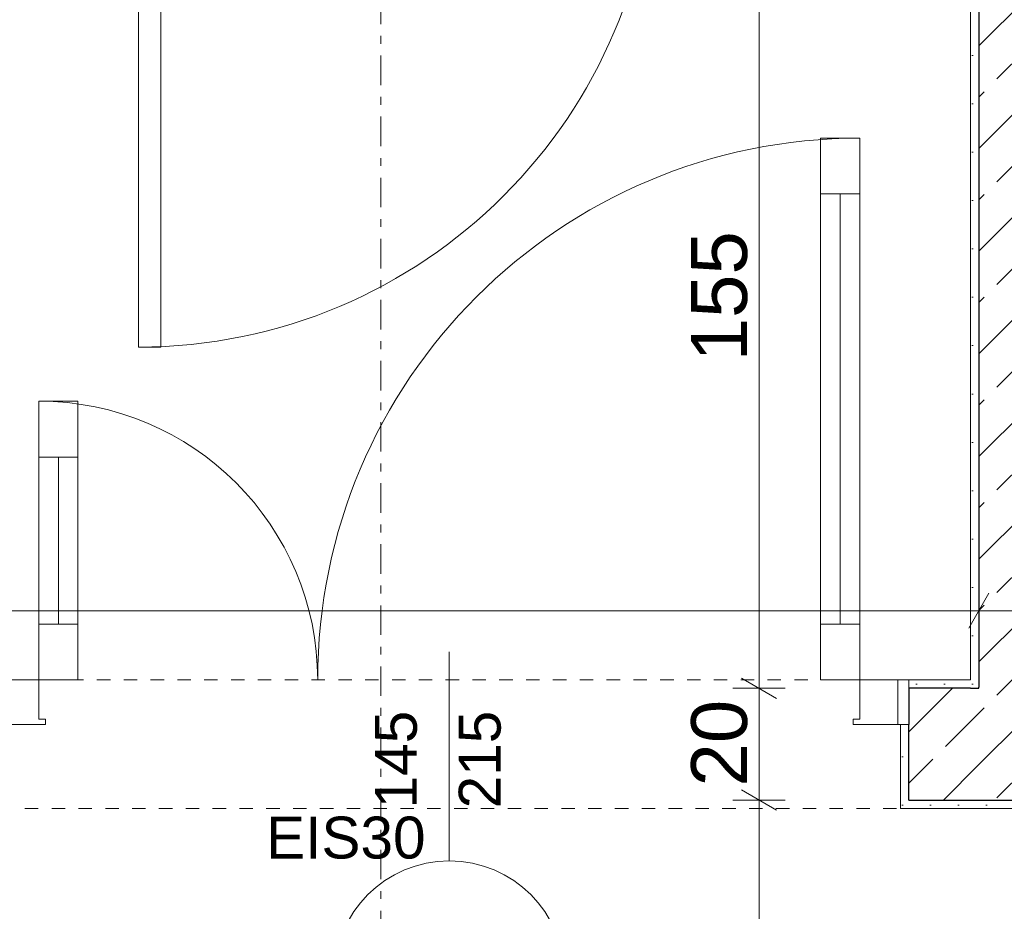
# Model space of a CAD drawing. Extents: x 100 to 2982, y 37 to 2050.
# Tile 74 of 135: x 1093 to 1269, y 1442 to 1601. Entities that reach past the tile are written whole.
import ezdxf
from ezdxf.xclip import XClip

# ---------------------------------------------------------------- set-up
doc = ezdxf.new("R2010")
doc.units = 0
doc.header["$MEASUREMENT"] = 0
doc.header["$XCLIPFRAME"] = 0
doc.linetypes.add('Przerywana', pattern=[24, 12, -12])
doc.linetypes.add('Przerywana podwójnie', pattern=[54.680554, 26.458333, -10.583333, 7.055556, -10.583333])
for name, color, linetype in [('299-A Wymiary Opisy', 7, 'Continuous'), ('410-K Osie', 7, 'Continuous'), ('420-K Ściany', 7, 'Continuous'), ('820-G Rysunki Obrazki', 7, 'Continuous'), ('Drzwi ARCHICAD', 7, 'Continuous'), ('Znaczniki drzwi ARCHICADa', 7, 'Continuous')]:
    doc.layers.add(name, color=color, linetype=linetype)
doc.styles.add('STYL_AUTOMATYCZNY_3', font='txt')
doc.styles.add('STYL_AUTOMATYCZNY_7', font='txt')
pattern_1 = [(45, (-18316.349, -206.526), (-9.192388, 9.192388), []), (45, (-18320.945, -201.929), (-9.192388, 9.192388), [9.75, -3.25])]
pattern_2 = [(0, (-18316.349, -206.5255), (0, 8.660254), [0, -5]), (0, (-18313.849, -202.195), (0, 8.660254), [0, -5])]

# ---------------------------------------------------------------- blocks, each defined once
blk = doc.blocks.new('Rysunek_1_1', base_point=(-18316.35, -206.53))
at = {"layer": '420-K Ściany', "linetype": 'Continuous', "lineweight": 5}
h = blk.add_hatch(dxfattribs=at)
h.set_pattern_fill('Beton_zbrojony_0001', color=170, style=0, pattern_type=2)
h.set_pattern_definition(pattern_1)
h.paths.add_polyline_path([(1288.8, 1481.51), (1288.8, 1801.51), (1264.8, 1801.51), (1264.8, 1481.73), (1265.06, 1481.51)])
h = blk.add_hatch(dxfattribs=at)
h.set_pattern_fill('Tynk_0001', color=180, style=0, pattern_type=2)
h.set_pattern_definition(pattern_2)
h.paths.add_polyline_path([(1263.3, 1635.01), (1263.3, 1483.01), (1264.8, 1483.01), (1264.8, 1635.01)])
h = blk.add_hatch(dxfattribs=at)
h.set_pattern_fill('Tynk_0001', color=180, style=0, pattern_type=2)
h.set_pattern_definition(pattern_2)
h.paths.add_polyline_path([(1252.3, 1481.51), (1263.3, 1481.51), (1263.3, 1483.01), (1252.3, 1483.01)])
h = blk.add_hatch(dxfattribs=at)
h.set_pattern_fill('Tynk_0001', color=180, style=0, pattern_type=2)
h.set_pattern_definition(pattern_2)
h.paths.add_polyline_path([(1263.3, 1483.01), (1263.3, 1481.51), (1264.8, 1481.51), (1264.8, 1481.73)])
h = blk.add_hatch(dxfattribs=at)
h.set_pattern_fill('Tynk_0001', color=180, style=0, pattern_type=2)
h.set_pattern_definition(pattern_2)
h.paths.add_polyline_path([(1263.3, 1483.01), (1264.8, 1481.73), (1264.8, 1483.01)])
h = blk.add_hatch(dxfattribs=at)
h.set_pattern_fill('Beton_zbrojony_0001', color=170, style=0, pattern_type=2)
h.set_pattern_definition(pattern_1)
h.paths.add_polyline_path([(1252.3, 1481.51), (1252.3, 1475.01), (1252.3, 1461.51), (1264.8, 1461.51), (1264.8, 1481.51)])
h = blk.add_hatch(dxfattribs=at)
h.set_pattern_fill('Beton_zbrojony_0001', color=170, style=0, pattern_type=2)
h.set_pattern_definition(pattern_1)
h.paths.add_polyline_path([(1264.8, 1481.51), (1265.06, 1481.51), (1264.8, 1481.73)])
h = blk.add_hatch(dxfattribs=at)
h.set_pattern_fill('Beton_zbrojony_0001', color=170, style=0, pattern_type=2)
h.set_pattern_definition(pattern_1)
h.paths.add_polyline_path([(1264.8, 1461.51), (1288.54, 1461.51), (1265.06, 1481.51), (1264.8, 1481.51)])
h = blk.add_hatch(dxfattribs=at)
h.set_pattern_fill('Beton_zbrojony_0001', color=170, style=0, pattern_type=2)
h.set_pattern_definition(pattern_1)
h.paths.add_polyline_path([(1265.06, 1481.51), (1288.54, 1461.51), (1288.8, 1461.51), (1288.8, 1481.51)])
h = blk.add_hatch(dxfattribs=at)
h.set_pattern_fill('Tynk_0001', color=180, style=0, pattern_type=2)
h.set_pattern_definition(pattern_2)
h.paths.add_polyline_path([(1250.8, 1460.01), (1252.3, 1460.01), (1252.3, 1461.51), (1252.3, 1475.01), (1250.8, 1475.01)])
h = blk.add_hatch(dxfattribs=at)
h.set_pattern_fill('Tynk_0001', color=180, style=0, pattern_type=2)
h.set_pattern_definition(pattern_2)
h.paths.add_polyline_path([(1252.3, 1460.01), (1288.8, 1460.01), (1288.8, 1461.29), (1288.54, 1461.51), (1252.3, 1461.51)])
at = {"layer": '299-A Wymiary Opisy', "color": 85, "linetype": 'Continuous', "lineweight": 13, "ltscale": 0.2}
for p, q in [((1225.47, 1481.51), (1225.47, 1636.51)), ((1264.8, 1490.72), (1264.8, 1500.09)), ((664.8, 1495.4), (1264.8, 1495.4)), ((1264.8, 1495.4), (1288.8, 1495.4)), ((1230.15, 1481.51), (1220.78, 1481.51)), ((1225.47, 1461.51), (1225.47, 1481.51)), ((1230.15, 1461.51), (1220.78, 1461.51)), ((1225.47, 1289.51), (1225.47, 1461.51))]:
    blk.add_line(p, q, dxfattribs=at)
at = {"layer": '299-A Wymiary Opisy', "color": 45, "linetype": 'Continuous', "lineweight": 15, "ltscale": 0.2}
for p, q in [((1266.61, 1498.53), (1263, 1492.28)), ((1222.34, 1483.31), (1228.59, 1479.7)), ((1222.34, 1463.31), (1228.59, 1459.7))]:
    blk.add_line(p, q, dxfattribs=at)
at = {"layer": '410-K Osie', "color": 101, "linetype": 'Przerywana podwójnie', "lineweight": 5, "ltscale": 0.2}
blk.add_line((1157.8, 1813.51), (1157.8, 529.46), dxfattribs=at)
blk.add_line((1157.8, 1813.51), (1157.8, 529.46), dxfattribs=at)
at = {"layer": '420-K Ściany', "color": 27, "linetype": 'Continuous', "lineweight": 25, "ltscale": 0.2}
for p, q in [((1264.8, 1636.51), (1264.8, 1481.73)), ((1263.3, 1481.51), (1252.3, 1481.51)), ((1252.3, 1481.51), (1252.3, 1475.01)), ((1263.3, 1481.51), (1264.8, 1481.51)), ((1263.3, 1481.51), (1264.8, 1481.51)), ((1264.8, 1481.51), (1264.8, 1481.73)), ((1252.3, 1461.51), (1252.3, 1475.01)), ((1252.3, 1461.51), (1264.8, 1461.51)), ((1264.8, 1461.51), (1288.54, 1461.51)), ((1264.8, 1461.51), (1288.54, 1461.51))]:
    blk.add_line(p, q, dxfattribs=at)
at = {"layer": '420-K Ściany', "color": 47, "linetype": 'Continuous', "lineweight": 15, "ltscale": 0.2}
for p, q in [((1252.3, 1483.01), (1252.3, 1481.51)), ((1250.8, 1475.01), (1250.8, 1460.01)), ((1252.3, 1475.01), (1250.8, 1475.01)), ((1252.3, 1460.01), (1250.8, 1460.01))]:
    blk.add_line(p, q, dxfattribs=at)
at = {"layer": '420-K Ściany', "color": 47, "linetype": 'Continuous', "lineweight": 15, "ltscale": 0.2, "flags": 128}
for points in [[(1263.3, 1635.01), (1263.3, 1483.01)], [(1263.3, 1483.01), (1252.3, 1483.01)], [(1252.3, 1460.01), (1288.8, 1460.01)]]:
    blk.add_lwpolyline(points, dxfattribs=at)
at = {"layer": 'Drzwi ARCHICAD', "color": 3, "linetype": 'Continuous', "lineweight": 13, "ltscale": 0.2}
for p, q in [((1114.44, 1542.61), (1114.44, 1635.01)), ((1118.44, 1635.01), (1118.44, 1542.61)), ((1236.5, 1570.01), (1236.5, 1580.01)), ((1236.5, 1580.01), (1243.5, 1580.01)), ((1243.5, 1580.01), (1243.5, 1570.01)), ((1243.5, 1570.01), (1236.5, 1570.01)), ((1240, 1570.01), (1240, 1493.01)), ((1118.44, 1542.61), (1114.44, 1542.61)), ((1096.6, 1532.91), (1096.6, 1522.91)), ((1103.6, 1532.91), (1096.6, 1532.91)), ((1103.6, 1522.91), (1103.6, 1532.91)), ((1096.6, 1522.91), (1103.6, 1522.91)), ((1100.1, 1522.91), (1100.1, 1493.01)), ((1103.6, 1493.01), (1096.6, 1493.01)), ((1096.6, 1493.01), (1096.6, 1483.01)), ((1103.6, 1483.01), (1103.6, 1493.01)), ((1236.5, 1483.01), (1236.5, 1493.01)), ((1236.5, 1493.01), (1243.5, 1493.01)), ((1243.5, 1493.01), (1243.5, 1483.01)), ((1096.6, 1483.01), (1103.6, 1483.01)), ((1243.5, 1483.01), (1236.5, 1483.01))]:
    blk.add_line(p, q, dxfattribs=at)
at = {"layer": 'Drzwi ARCHICAD', "color": 3, "linetype": 'Przerywana', "lineweight": 13, "ltscale": 0.2}
for p, q in [((1087.8, 1483.01), (1252.3, 1483.01)), ((1089.3, 1460.01), (1250.8, 1460.01))]:
    blk.add_line(p, q, dxfattribs=at)
at = {"layer": 'Drzwi ARCHICAD', "color": 23, "linetype": 'Continuous', "lineweight": 15, "ltscale": 0.2}
for p, q in [((1096.6, 1483.01), (1089.8, 1483.01)), ((1096.6, 1476.01), (1096.6, 1483.01)), ((1250.3, 1483.01), (1243.5, 1483.01)), ((1243.5, 1483.01), (1243.5, 1476.01)), ((1250.3, 1483.01), (1252.3, 1483.01)), ((1250.3, 1475.01), (1250.3, 1483.01)), ((1252.3, 1483.01), (1252.3, 1475.01)), ((1089.8, 1475.01), (1097.8, 1475.01)), ((1097.8, 1476.01), (1096.6, 1476.01)), ((1097.8, 1475.01), (1097.8, 1476.01)), ((1243.5, 1476.01), (1242.3, 1476.01)), ((1242.3, 1476.01), (1242.3, 1475.01)), ((1242.3, 1475.01), (1250.3, 1475.01)), ((1250.3, 1475.01), (1252.3, 1475.01))]:
    blk.add_line(p, q, dxfattribs=at)
at = {"layer": 'Drzwi ARCHICAD', "color": 47, "linetype": 'Continuous', "lineweight": 15, "ltscale": 0.2}
for p, q in [((1252.3, 1483.01), (1252.3, 1481.51)), ((1252.3, 1483.01), (1252.3, 1481.51)), ((1250.8, 1475.01), (1250.8, 1460.01)), ((1252.3, 1460.01), (1250.8, 1460.01))]:
    blk.add_line(p, q, dxfattribs=at)
at = {"layer": 'Drzwi ARCHICAD', "color": 27, "linetype": 'Continuous', "lineweight": 25, "ltscale": 0.2}
blk.add_line((1252.3, 1481.51), (1252.3, 1475.01), dxfattribs=at)
blk.add_line((1252.3, 1481.51), (1252.3, 1475.01), dxfattribs=at)
at = {"layer": 'Drzwi ARCHICAD', "color": 3, "linetype": 'Continuous', "lineweight": 13, "ltscale": 0.2, "flags": 128}
for points in [[(1240, 1570.01), (1240, 1493.01), (1236.5, 1493.01), (1236.5, 1570.01)], [(1243.5, 1570.01), (1243.5, 1493.01), (1240, 1493.01), (1240, 1570.01)], [(1096.6, 1522.91), (1096.6, 1493.01), (1100.1, 1493.01), (1100.1, 1522.91)], [(1100.1, 1522.91), (1100.1, 1493.01), (1103.6, 1493.01), (1103.6, 1522.91)]]:
    blk.add_lwpolyline(points, close=True, dxfattribs=at)
at = {"layer": 'Drzwi ARCHICAD', "color": 3, "linetype": 'Continuous', "lineweight": 13, "ltscale": 0.2}
for centre, radius, start, end in [((1114.44, 1635.01), 92.4, 270, 0), ((1243.5, 1483.01), 97, 90, 180), ((1096.6, 1483.01), 49.9, 0, 90)]:
    blk.add_arc(centre, radius, start, end, dxfattribs=at)
at = {"layer": 'Znaczniki drzwi ARCHICADa', "color": 45, "linetype": 'Continuous', "lineweight": 15, "ltscale": 0.2}
blk.add_line((1170.05, 1450.61), (1170.05, 1488.01), dxfattribs=at)
at = {"layer": 'Znaczniki drzwi ARCHICADa', "color": 2, "linetype": 'Continuous', "lineweight": 13, "ltscale": 0.2, "flags": 128}
blk.add_lwpolyline([(1149.45, 1430.01, 1), (1190.66, 1430.01, 1)], format="xyb", close=True, dxfattribs=at)
at = {"layer": '299-A Wymiary Opisy', "color": 46, "linetype": 'Continuous', "lineweight": 15, "char_height": 10, "attachment_point": 7, "rotation": 90, "style": 'STYL_AUTOMATYCZNY_7'}
for s, insert, width in [('\\A1;{\\pql;\\fArial|b0|i0|c0|p38;155}', (1223.47, 1540.04), 22.7658), ('\\A1;{\\pql;\\fArial|b0|i0|c0|p38;20}', (1223.47, 1463.92), 15.1772)]:
    blk.add_mtext(s, dxfattribs=dict(at, insert=insert, width=width))
at = {"layer": 'Znaczniki drzwi ARCHICADa', "color": 7, "linetype": 'Continuous', "lineweight": 13, "char_height": 7.5, "attachment_point": 7, "rotation": 90, "style": 'STYL_AUTOMATYCZNY_3'}
for s, insert in [('\\A1;{\\pql;\\pt0;\\fArial|b0|i0|c238|p38;145\\fArial|b0|i0|c238|p38;\\A1{\\H.66x;\\S^  ;}\\fArial|b0|i0|c238|p38;\\fArial|b0|i0|c238|p38;}', (1166.43, 1460.01)), ('\\A1;{\\pql;\\pt0;\\fArial|b0|i0|c238|p38;215\\fArial|b0|i0|c238|p38;\\A1{\\H.66x;\\S^  ;}\\fArial|b0|i0|c238|p38;\\fArial|b0|i0|c238|p38;}', (1181.43, 1460.01))]:
    blk.add_mtext(s, dxfattribs=dict(at, insert=insert))
at = {"layer": 'Znaczniki drzwi ARCHICADa', "color": 7, "linetype": 'Continuous', "lineweight": 13, "insert": (1137.27, 1450.93), "char_height": 7.5, "attachment_point": 7, "style": 'STYL_AUTOMATYCZNY_3'}
blk.add_mtext('\\A1;{\\pql;\\pt0;\\fArial|b0|i0|c238|p38;EIS30\\fArial|b0|i0|c238|p38;\\fArial|b0|i0|c238|p38;\\H0.666667x;\\fArial|b0|i0|c238|p38;\\H1.500000x;}', dxfattribs=at)

msp = doc.modelspace()

# ---------------------------------------------------------------- block references
at = {"layer": '820-G Rysunki Obrazki', "color": 65, "linetype": 'Continuous', "lineweight": 13, "ltscale": 0.2}
ref = msp.add_blockref('Rysunek_1_1', (-18316.35, -206.53), dxfattribs=at)
XClip(ref).set_block_clipping_path([(244.527027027, 76.8014120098), (2570.9054054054, 2022.1162324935)])

doc.saveas('drawing.dxf')
